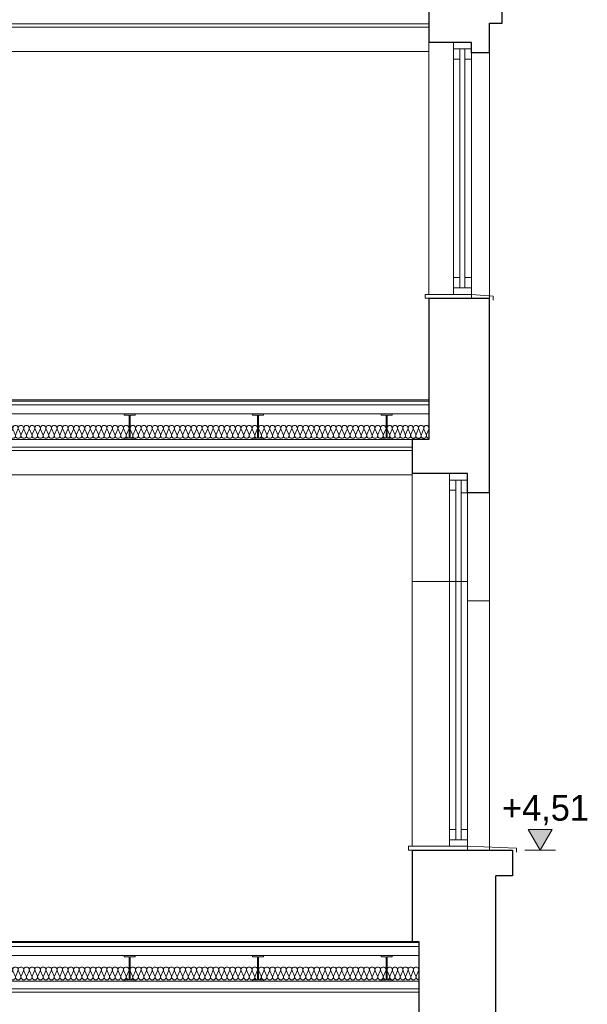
# Model space of a CAD drawing. Extents: x -394022 to -71759, y -12022 to 18278.
# Tile 51 of 91: x -177729 to -173312, y -147 to 7516. Entities that reach past the tile are written whole.
import ezdxf

# ---------------------------------------------------------------- set-up
doc = ezdxf.new("R2010")
doc.units = 0
doc.header["$MEASUREMENT"] = 0
doc.layers.add('Arch wymiary', color=7, linetype='Continuous')
doc.layers.add('INWENT STROPY', color=7, linetype='Continuous')
for name, color, linetype, lineweight in [('Arch wymiary_Nr_Pióra__21', 7, 'Continuous', 13), ('INWENT STROPY_Nr_Pióra__21', 7, 'Continuous', 13), ('INWENT. OKNA_Nr_Pióra__21', 7, 'Continuous', 13), ('INWENT.ŚCIANY_Nr_Pióra__1', 7, 'Continuous', 25), ('INWENT.ŚCIANY_Nr_Pióra__21', 7, 'Continuous', 13)]:
    doc.layers.add(name, color=color, linetype=linetype, lineweight=lineweight)
for name, color, linetype, lineweight, true_color in [('INWENT STROPY_Nr_Pióra__2', 7, 'Continuous', 13, 0x7f7f7f), ('INWENT STROPY_Nr_Pióra__25', 7, 'Continuous', 15, 0x40a5ff), ('Inwentaryzacja Konst._Nr_Pióra__25', 7, 'Continuous', 15, 0x40a5ff)]:
    doc.layers.add(name, color=color, linetype=linetype, lineweight=lineweight, true_color=true_color)
doc.styles.add('GENERATED_STYLE_1', font='txt')

# ---------------------------------------------------------------- blocks, each defined once
blk = doc.blocks.new('Izolacja cieplna 14_15', base_point=(-175869.6, 43.2))
at = {"layer": 'INWENT STROPY_Nr_Pióra__2', "linetype": 'Continuous'}
for p, q in [((-175867.8, 113.4), (-175849.8, 73)), ((-175846.2, 73), (-175828.3, 113.4)), ((-175824.7, 113.4), (-175806.7, 73)), ((-175803.1, 73), (-175785.1, 113.4)), ((-175781.5, 113.4), (-175763.6, 73)), ((-175760, 73), (-175742, 113.4)), ((-175738.4, 113.4), (-175720.4, 73)), ((-175716.8, 73), (-175698.9, 113.4)), ((-175695.3, 113.4), (-175677.3, 73)), ((-175673.7, 73), (-175655.8, 113.4)), ((-175652.1, 113.4), (-175634.2, 73)), ((-175630.6, 73), (-175612.6, 113.4)), ((-175609, 113.4), (-175591.1, 73)), ((-175587.4, 73), (-175569.5, 113.4)), ((-175565.9, 113.4), (-175547.9, 73)), ((-175544.3, 73), (-175526.4, 113.4)), ((-175522.7, 113.4), (-175504.8, 73)), ((-175501.2, 73), (-175483.2, 113.4)), ((-175479.6, 113.4), (-175461.7, 73)), ((-175458, 73), (-175440.1, 113.4)), ((-175436.5, 113.4), (-175418.5, 73)), ((-175414.9, 73), (-175397, 113.4)), ((-175393.3, 113.4), (-175375.4, 73)), ((-175371.8, 73), (-175353.8, 113.4)), ((-175350.2, 113.4), (-175332.3, 73)), ((-175328.7, 73), (-175310.7, 113.4)), ((-175307.1, 113.4), (-175289.1, 73)), ((-175285.5, 73), (-175267.6, 113.4)), ((-175264, 113.4), (-175246, 73)), ((-175242.4, 73), (-175224.4, 113.4)), ((-175220.8, 113.4), (-175202.9, 73)), ((-175199.3, 73), (-175181.3, 113.4)), ((-175177.7, 113.4), (-175159.8, 73)), ((-175156.1, 73), (-175138.2, 113.4)), ((-175134.6, 113.4), (-175116.6, 73)), ((-175113, 73), (-175095.1, 113.4)), ((-175091.4, 113.4), (-175073.5, 73)), ((-175069.9, 73), (-175051.9, 113.4)), ((-175048.3, 113.4), (-175030.4, 73)), ((-175026.7, 73), (-175008.8, 113.4)), ((-175005.2, 113.4), (-174987.2, 73)), ((-174983.6, 73), (-174965.7, 113.4)), ((-174962, 113.4), (-174944.1, 73)), ((-174940.5, 73), (-174922.5, 113.4)), ((-174918.9, 113.4), (-174901, 73)), ((-174897.3, 73), (-174879.4, 113.4))]:
    blk.add_line(p, q, dxfattribs=at)
for centre, start_param, end_param in [((-175848, 121.9), 5.870392, 9.837571), ((-175804.9, 121.9), 5.870392, 9.837571), ((-175761.8, 121.9), 5.870392, 9.837571), ((-175718.6, 121.9), 5.870392, 9.837571), ((-175675.5, 121.9), 5.870392, 9.837571), ((-175632.4, 121.9), 5.870392, 9.837571), ((-175589.2, 121.9), 5.870392, 9.837571), ((-175546.1, 121.9), 5.870392, 9.837571), ((-175503, 121.9), 5.870392, 9.837571), ((-175459.9, 121.9), 5.870392, 9.837571), ((-175416.7, 121.9), 5.870392, 9.837571), ((-175373.6, 121.9), 5.870392, 9.837571), ((-175330.5, 121.9), 5.870392, 9.837571), ((-175287.3, 121.9), 5.870392, 9.837571), ((-175244.2, 121.9), 5.870392, 9.837571), ((-175201.1, 121.9), 5.870392, 9.837571), ((-175157.9, 121.9), 5.870392, 9.837571), ((-175114.8, 121.9), 5.870392, 9.837571), ((-175071.7, 121.9), 5.870392, 9.837571), ((-175028.6, 121.9), 5.870392, 9.837571), ((-174985.4, 121.9), 5.870392, 9.837571), ((-174942.3, 121.9), 5.870392, 9.837571), ((-174899.2, 121.9), 5.870392, 9.837571), ((-175869.6, 64.4), 4.712389, 6.695979), ((-175826.5, 64.4), 2.7288, 6.695979), ((-175783.3, 64.4), 2.7288, 6.695979), ((-175740.2, 64.4), 2.7288, 6.695979), ((-175697.1, 64.4), 2.7288, 6.695979), ((-175653.9, 64.4), 2.7288, 6.695979), ((-175610.8, 64.4), 2.7288, 6.695979), ((-175567.7, 64.4), 2.7288, 6.695979), ((-175524.6, 64.4), 2.7288, 6.695979), ((-175481.4, 64.4), 2.7288, 6.695979), ((-175438.3, 64.4), 2.7288, 6.695979), ((-175395.2, 64.4), 2.7288, 6.695979), ((-175352, 64.4), 2.7288, 6.695979), ((-175308.9, 64.4), 2.7288, 6.695979), ((-175265.8, 64.4), 2.7288, 6.695979), ((-175222.6, 64.4), 2.7288, 6.695979), ((-175179.5, 64.4), 2.7288, 6.695979), ((-175136.4, 64.4), 2.7288, 6.695979), ((-175093.2, 64.4), 2.7288, 6.695979), ((-175050.1, 64.4), 2.7288, 6.695979), ((-175007, 64.4), 2.7288, 6.695979), ((-174963.9, 64.4), 2.7288, 6.695979), ((-174920.7, 64.4), 2.7288, 6.695979), ((-174877.6, 64.4), 2.7288, 4.712389)]:
    blk.add_ellipse(centre, major_axis=(21.6, 0), ratio=0.986209, start_param=start_param, end_param=end_param, dxfattribs=at)
blk = doc.blocks.new('Izolacja cieplna 14_38', base_point=(-175869.6, 4258.2))
at = {"layer": 'INWENT STROPY_Nr_Pióra__2', "linetype": 'Continuous'}
for p, q in [((-175867.8, 4328.4), (-175849.8, 4288)), ((-175846.2, 4288), (-175828.3, 4328.4)), ((-175824.7, 4328.4), (-175806.7, 4288)), ((-175803.1, 4288), (-175785.1, 4328.4)), ((-175781.5, 4328.4), (-175763.6, 4288)), ((-175760, 4288), (-175742, 4328.4)), ((-175738.4, 4328.4), (-175720.4, 4288)), ((-175716.8, 4288), (-175698.9, 4328.4)), ((-175695.3, 4328.4), (-175677.3, 4288)), ((-175673.7, 4288), (-175655.8, 4328.4)), ((-175652.1, 4328.4), (-175634.2, 4288)), ((-175630.6, 4288), (-175612.6, 4328.4)), ((-175609, 4328.4), (-175591.1, 4288)), ((-175587.4, 4288), (-175569.5, 4328.4)), ((-175565.9, 4328.4), (-175547.9, 4288)), ((-175544.3, 4288), (-175526.4, 4328.4)), ((-175522.7, 4328.4), (-175504.8, 4288)), ((-175501.2, 4288), (-175483.2, 4328.4)), ((-175479.6, 4328.4), (-175461.7, 4288)), ((-175458, 4288), (-175440.1, 4328.4)), ((-175436.5, 4328.4), (-175418.5, 4288)), ((-175414.9, 4288), (-175397, 4328.4)), ((-175393.3, 4328.4), (-175375.4, 4288)), ((-175371.8, 4288), (-175353.8, 4328.4)), ((-175350.2, 4328.4), (-175332.3, 4288)), ((-175328.7, 4288), (-175310.7, 4328.4)), ((-175307.1, 4328.4), (-175289.1, 4288)), ((-175285.5, 4288), (-175267.6, 4328.4)), ((-175264, 4328.4), (-175246, 4288)), ((-175242.4, 4288), (-175224.4, 4328.4)), ((-175220.8, 4328.4), (-175202.9, 4288)), ((-175199.3, 4288), (-175181.3, 4328.4)), ((-175177.7, 4328.4), (-175159.8, 4288)), ((-175156.1, 4288), (-175138.2, 4328.4)), ((-175134.6, 4328.4), (-175116.6, 4288)), ((-175113, 4288), (-175095.1, 4328.4)), ((-175091.4, 4328.4), (-175073.5, 4288)), ((-175069.9, 4288), (-175051.9, 4328.4)), ((-175048.3, 4328.4), (-175030.4, 4288)), ((-175026.7, 4288), (-175008.8, 4328.4)), ((-175005.2, 4328.4), (-174987.2, 4288)), ((-174983.6, 4288), (-174965.7, 4328.4)), ((-174962, 4328.4), (-174944.1, 4288)), ((-174940.5, 4288), (-174922.5, 4328.4)), ((-174918.9, 4328.4), (-174901, 4288)), ((-174897.3, 4288), (-174879.4, 4328.4))]:
    blk.add_line(p, q, dxfattribs=at)
for centre, start_param, end_param in [((-175848, 4336.9), 5.870392, 9.837571), ((-175804.9, 4336.9), 5.870392, 9.837571), ((-175761.8, 4336.9), 5.870392, 9.837571), ((-175718.6, 4336.9), 5.870392, 9.837571), ((-175675.5, 4336.9), 5.870392, 9.837571), ((-175632.4, 4336.9), 5.870392, 9.837571), ((-175589.2, 4336.9), 5.870392, 9.837571), ((-175546.1, 4336.9), 5.870392, 9.837571), ((-175503, 4336.9), 5.870392, 9.837571), ((-175459.9, 4336.9), 5.870392, 9.837571), ((-175416.7, 4336.9), 5.870392, 9.837571), ((-175373.6, 4336.9), 5.870392, 9.837571), ((-175330.5, 4336.9), 5.870392, 9.837571), ((-175287.3, 4336.9), 5.870392, 9.837571), ((-175244.2, 4336.9), 5.870392, 9.837571), ((-175201.1, 4336.9), 5.870392, 9.837571), ((-175157.9, 4336.9), 5.870392, 9.837571), ((-175114.8, 4336.9), 5.870392, 9.837571), ((-175071.7, 4336.9), 5.870392, 9.837571), ((-175028.6, 4336.9), 5.870392, 9.837571), ((-174985.4, 4336.9), 5.870392, 9.837571), ((-174942.3, 4336.9), 5.870392, 9.837571), ((-174899.2, 4336.9), 5.870392, 9.837571), ((-175869.6, 4279.4), 4.712389, 6.695979), ((-175826.5, 4279.4), 2.7288, 6.695979), ((-175783.3, 4279.4), 2.7288, 6.695979), ((-175740.2, 4279.4), 2.7288, 6.695979), ((-175697.1, 4279.4), 2.7288, 6.695979), ((-175653.9, 4279.4), 2.7288, 6.695979), ((-175610.8, 4279.4), 2.7288, 6.695979), ((-175567.7, 4279.4), 2.7288, 6.695979), ((-175524.6, 4279.4), 2.7288, 6.695979), ((-175481.4, 4279.4), 2.7288, 6.695979), ((-175438.3, 4279.4), 2.7288, 6.695979), ((-175395.2, 4279.4), 2.7288, 6.695979), ((-175352, 4279.4), 2.7288, 6.695979), ((-175308.9, 4279.4), 2.7288, 6.695979), ((-175265.8, 4279.4), 2.7288, 6.695979), ((-175222.6, 4279.4), 2.7288, 6.695979), ((-175179.5, 4279.4), 2.7288, 6.695979), ((-175136.4, 4279.4), 2.7288, 6.695979), ((-175093.2, 4279.4), 2.7288, 6.695979), ((-175050.1, 4279.4), 2.7288, 6.695979), ((-175007, 4279.4), 2.7288, 6.695979), ((-174963.9, 4279.4), 2.7288, 6.695979), ((-174920.7, 4279.4), 2.7288, 6.695979), ((-174877.6, 4279.4), 2.7288, 4.712389)]:
    blk.add_ellipse(centre, major_axis=(21.6, 0), ratio=0.986209, start_param=start_param, end_param=end_param, dxfattribs=at)
blk = doc.blocks.new('Izolacja cieplna 14_41', base_point=(-176869.6, 4258.2))
at = {"layer": 'INWENT STROPY_Nr_Pióra__2', "linetype": 'Continuous'}
for p, q in [((-176867.8, 4328.4), (-176849.8, 4288)), ((-176846.2, 4288), (-176828.3, 4328.4)), ((-176824.7, 4328.4), (-176806.7, 4288)), ((-176803.1, 4288), (-176785.1, 4328.4)), ((-176781.5, 4328.4), (-176763.6, 4288)), ((-176760, 4288), (-176742, 4328.4)), ((-176738.4, 4328.4), (-176720.4, 4288)), ((-176716.8, 4288), (-176698.9, 4328.4)), ((-176695.3, 4328.4), (-176677.3, 4288)), ((-176673.7, 4288), (-176655.8, 4328.4)), ((-176652.1, 4328.4), (-176634.2, 4288)), ((-176630.6, 4288), (-176612.6, 4328.4)), ((-176609, 4328.4), (-176591.1, 4288)), ((-176587.4, 4288), (-176569.5, 4328.4)), ((-176565.9, 4328.4), (-176547.9, 4288)), ((-176544.3, 4288), (-176526.4, 4328.4)), ((-176522.7, 4328.4), (-176504.8, 4288)), ((-176501.2, 4288), (-176483.2, 4328.4)), ((-176479.6, 4328.4), (-176461.7, 4288)), ((-176458, 4288), (-176440.1, 4328.4)), ((-176436.5, 4328.4), (-176418.5, 4288)), ((-176414.9, 4288), (-176397, 4328.4)), ((-176393.3, 4328.4), (-176375.4, 4288)), ((-176371.8, 4288), (-176353.8, 4328.4)), ((-176350.2, 4328.4), (-176332.3, 4288)), ((-176328.7, 4288), (-176310.7, 4328.4)), ((-176307.1, 4328.4), (-176289.1, 4288)), ((-176285.5, 4288), (-176267.6, 4328.4)), ((-176264, 4328.4), (-176246, 4288)), ((-176242.4, 4288), (-176224.4, 4328.4)), ((-176220.8, 4328.4), (-176202.9, 4288)), ((-176199.3, 4288), (-176181.3, 4328.4)), ((-176177.7, 4328.4), (-176159.8, 4288)), ((-176156.1, 4288), (-176138.2, 4328.4)), ((-176134.6, 4328.4), (-176116.6, 4288)), ((-176113, 4288), (-176095.1, 4328.4)), ((-176091.4, 4328.4), (-176073.5, 4288)), ((-176069.9, 4288), (-176051.9, 4328.4)), ((-176048.3, 4328.4), (-176030.4, 4288)), ((-176026.7, 4288), (-176008.8, 4328.4)), ((-176005.2, 4328.4), (-175987.2, 4288)), ((-175983.6, 4288), (-175965.7, 4328.4)), ((-175962, 4328.4), (-175944.1, 4288)), ((-175940.5, 4288), (-175922.5, 4328.4)), ((-175918.9, 4328.4), (-175901, 4288)), ((-175897.3, 4288), (-175879.4, 4328.4))]:
    blk.add_line(p, q, dxfattribs=at)
for centre, start_param, end_param in [((-176848, 4336.9), 5.870392, 9.837571), ((-176804.9, 4336.9), 5.870392, 9.837571), ((-176761.8, 4336.9), 5.870392, 9.837571), ((-176718.6, 4336.9), 5.870392, 9.837571), ((-176675.5, 4336.9), 5.870392, 9.837571), ((-176632.4, 4336.9), 5.870392, 9.837571), ((-176589.2, 4336.9), 5.870392, 9.837571), ((-176546.1, 4336.9), 5.870392, 9.837571), ((-176503, 4336.9), 5.870392, 9.837571), ((-176459.9, 4336.9), 5.870392, 9.837571), ((-176416.7, 4336.9), 5.870392, 9.837571), ((-176373.6, 4336.9), 5.870392, 9.837571), ((-176330.5, 4336.9), 5.870392, 9.837571), ((-176287.3, 4336.9), 5.870392, 9.837571), ((-176244.2, 4336.9), 5.870392, 9.837571), ((-176201.1, 4336.9), 5.870392, 9.837571), ((-176157.9, 4336.9), 5.870392, 9.837571), ((-176114.8, 4336.9), 5.870392, 9.837571), ((-176071.7, 4336.9), 5.870392, 9.837571), ((-176028.6, 4336.9), 5.870392, 9.837571), ((-175985.4, 4336.9), 5.870392, 9.837571), ((-175942.3, 4336.9), 5.870392, 9.837571), ((-175899.2, 4336.9), 5.870392, 9.837571), ((-176869.6, 4279.4), 4.712389, 6.695979), ((-176826.5, 4279.4), 2.7288, 6.695979), ((-176783.3, 4279.4), 2.7288, 6.695979), ((-176740.2, 4279.4), 2.7288, 6.695979), ((-176697.1, 4279.4), 2.7288, 6.695979), ((-176653.9, 4279.4), 2.7288, 6.695979), ((-176610.8, 4279.4), 2.7288, 6.695979), ((-176567.7, 4279.4), 2.7288, 6.695979), ((-176524.6, 4279.4), 2.7288, 6.695979), ((-176481.4, 4279.4), 2.7288, 6.695979), ((-176438.3, 4279.4), 2.7288, 6.695979), ((-176395.2, 4279.4), 2.7288, 6.695979), ((-176352, 4279.4), 2.7288, 6.695979), ((-176308.9, 4279.4), 2.7288, 6.695979), ((-176265.8, 4279.4), 2.7288, 6.695979), ((-176222.6, 4279.4), 2.7288, 6.695979), ((-176179.5, 4279.4), 2.7288, 6.695979), ((-176136.4, 4279.4), 2.7288, 6.695979), ((-176093.2, 4279.4), 2.7288, 6.695979), ((-176050.1, 4279.4), 2.7288, 6.695979), ((-176007, 4279.4), 2.7288, 6.695979), ((-175963.9, 4279.4), 2.7288, 6.695979), ((-175920.7, 4279.4), 2.7288, 6.695979), ((-175877.6, 4279.4), 2.7288, 4.712389)]:
    blk.add_ellipse(centre, major_axis=(21.6, 0), ratio=0.986209, start_param=start_param, end_param=end_param, dxfattribs=at)
blk = doc.blocks.new('Izolacja cieplna 14_45', base_point=(-174869.6, 43.2))
at = {"layer": 'INWENT STROPY_Nr_Pióra__2', "linetype": 'Continuous'}
for p, q in [((-174867.9, 113.4), (-174850.8, 73)), ((-174847.4, 73), (-174830.3, 113.4)), ((-174826.9, 113.4), (-174809.8, 73)), ((-174806.4, 73), (-174789.3, 113.4)), ((-174785.9, 113.4), (-174768.8, 73)), ((-174765.4, 73), (-174748.3, 113.4)), ((-174744.9, 113.4), (-174727.8, 73)), ((-174724.4, 73), (-174707.3, 113.4)), ((-174703.9, 113.4), (-174686.8, 73)), ((-174683.4, 73), (-174666.3, 113.4)), ((-174662.9, 113.4), (-174645.8, 73)), ((-174642.4, 73), (-174625.3, 113.4))]:
    blk.add_line(p, q, dxfattribs=at)
for centre, start_param, end_param in [((-174849.1, 121.9), 4.299595, 8.266775), ((-174808.1, 121.9), 4.299595, 8.266775), ((-174767.1, 121.9), 4.299595, 8.266775), ((-174726.1, 121.9), 4.299595, 8.266775), ((-174685.1, 121.9), 4.299595, 8.266775), ((-174644.1, 121.9), 4.299595, 8.266775), ((-174869.6, 64.4), 3.141593, 5.125182), ((-174828.6, 64.4), 1.158004, 5.125183), ((-174787.6, 64.4), 1.158004, 5.125183), ((-174746.6, 64.4), 1.158004, 5.125183), ((-174705.6, 64.4), 1.158004, 5.125183), ((-174664.6, 64.4), 1.158004, 5.125183), ((-174623.6, 64.4), 1.158004, 3.141593)]:
    blk.add_ellipse(centre, major_axis=(0, 21.3), ratio=0.963898, start_param=start_param, end_param=end_param, dxfattribs=at)
blk = doc.blocks.new('Izolacja cieplna 14_64', base_point=(-176869.6, 43.2))
at = {"layer": 'INWENT STROPY_Nr_Pióra__2', "linetype": 'Continuous'}
for p, q in [((-176867.8, 113.4), (-176849.8, 73)), ((-176846.2, 73), (-176828.3, 113.4)), ((-176824.7, 113.4), (-176806.7, 73)), ((-176803.1, 73), (-176785.1, 113.4)), ((-176781.5, 113.4), (-176763.6, 73)), ((-176760, 73), (-176742, 113.4)), ((-176738.4, 113.4), (-176720.4, 73)), ((-176716.8, 73), (-176698.9, 113.4)), ((-176695.3, 113.4), (-176677.3, 73)), ((-176673.7, 73), (-176655.8, 113.4)), ((-176652.1, 113.4), (-176634.2, 73)), ((-176630.6, 73), (-176612.6, 113.4)), ((-176609, 113.4), (-176591.1, 73)), ((-176587.4, 73), (-176569.5, 113.4)), ((-176565.9, 113.4), (-176547.9, 73)), ((-176544.3, 73), (-176526.4, 113.4)), ((-176522.7, 113.4), (-176504.8, 73)), ((-176501.2, 73), (-176483.2, 113.4)), ((-176479.6, 113.4), (-176461.7, 73)), ((-176458, 73), (-176440.1, 113.4)), ((-176436.5, 113.4), (-176418.5, 73)), ((-176414.9, 73), (-176397, 113.4)), ((-176393.3, 113.4), (-176375.4, 73)), ((-176371.8, 73), (-176353.8, 113.4)), ((-176350.2, 113.4), (-176332.3, 73)), ((-176328.7, 73), (-176310.7, 113.4)), ((-176307.1, 113.4), (-176289.1, 73)), ((-176285.5, 73), (-176267.6, 113.4)), ((-176264, 113.4), (-176246, 73)), ((-176242.4, 73), (-176224.4, 113.4)), ((-176220.8, 113.4), (-176202.9, 73)), ((-176199.3, 73), (-176181.3, 113.4)), ((-176177.7, 113.4), (-176159.8, 73)), ((-176156.1, 73), (-176138.2, 113.4)), ((-176134.6, 113.4), (-176116.6, 73)), ((-176113, 73), (-176095.1, 113.4)), ((-176091.4, 113.4), (-176073.5, 73)), ((-176069.9, 73), (-176051.9, 113.4)), ((-176048.3, 113.4), (-176030.4, 73)), ((-176026.7, 73), (-176008.8, 113.4)), ((-176005.2, 113.4), (-175987.2, 73)), ((-175983.6, 73), (-175965.7, 113.4)), ((-175962, 113.4), (-175944.1, 73)), ((-175940.5, 73), (-175922.5, 113.4)), ((-175918.9, 113.4), (-175901, 73)), ((-175897.3, 73), (-175879.4, 113.4))]:
    blk.add_line(p, q, dxfattribs=at)
for centre, start_param, end_param in [((-176848, 121.9), 5.870392, 9.837571), ((-176804.9, 121.9), 5.870392, 9.837571), ((-176761.8, 121.9), 5.870392, 9.837571), ((-176718.6, 121.9), 5.870392, 9.837571), ((-176675.5, 121.9), 5.870392, 9.837571), ((-176632.4, 121.9), 5.870392, 9.837571), ((-176589.2, 121.9), 5.870392, 9.837571), ((-176546.1, 121.9), 5.870392, 9.837571), ((-176503, 121.9), 5.870392, 9.837571), ((-176459.9, 121.9), 5.870392, 9.837571), ((-176416.7, 121.9), 5.870392, 9.837571), ((-176373.6, 121.9), 5.870392, 9.837571), ((-176330.5, 121.9), 5.870392, 9.837571), ((-176287.3, 121.9), 5.870392, 9.837571), ((-176244.2, 121.9), 5.870392, 9.837571), ((-176201.1, 121.9), 5.870392, 9.837571), ((-176157.9, 121.9), 5.870392, 9.837571), ((-176114.8, 121.9), 5.870392, 9.837571), ((-176071.7, 121.9), 5.870392, 9.837571), ((-176028.6, 121.9), 5.870392, 9.837571), ((-175985.4, 121.9), 5.870392, 9.837571), ((-175942.3, 121.9), 5.870392, 9.837571), ((-175899.2, 121.9), 5.870392, 9.837571), ((-176869.6, 64.4), 4.712389, 6.695979), ((-176826.5, 64.4), 2.7288, 6.695979), ((-176783.3, 64.4), 2.7288, 6.695979), ((-176740.2, 64.4), 2.7288, 6.695979), ((-176697.1, 64.4), 2.7288, 6.695979), ((-176653.9, 64.4), 2.7288, 6.695979), ((-176610.8, 64.4), 2.7288, 6.695979), ((-176567.7, 64.4), 2.7288, 6.695979), ((-176524.6, 64.4), 2.7288, 6.695979), ((-176481.4, 64.4), 2.7288, 6.695979), ((-176438.3, 64.4), 2.7288, 6.695979), ((-176395.2, 64.4), 2.7288, 6.695979), ((-176352, 64.4), 2.7288, 6.695979), ((-176308.9, 64.4), 2.7288, 6.695979), ((-176265.8, 64.4), 2.7288, 6.695979), ((-176222.6, 64.4), 2.7288, 6.695979), ((-176179.5, 64.4), 2.7288, 6.695979), ((-176136.4, 64.4), 2.7288, 6.695979), ((-176093.2, 64.4), 2.7288, 6.695979), ((-176050.1, 64.4), 2.7288, 6.695979), ((-176007, 64.4), 2.7288, 6.695979), ((-175963.9, 64.4), 2.7288, 6.695979), ((-175920.7, 64.4), 2.7288, 6.695979), ((-175877.6, 64.4), 2.7288, 4.712389)]:
    blk.add_ellipse(centre, major_axis=(21.6, 0), ratio=0.986209, start_param=start_param, end_param=end_param, dxfattribs=at)
blk = doc.blocks.new('Izolacja cieplna 14_66', base_point=(-177869.6, 43.2))
at = {"layer": 'INWENT STROPY_Nr_Pióra__2', "linetype": 'Continuous'}
for p, q in [((-177867.8, 113.4), (-177849.8, 73)), ((-177846.2, 73), (-177828.3, 113.4)), ((-177824.7, 113.4), (-177806.7, 73)), ((-177803.1, 73), (-177785.1, 113.4)), ((-177781.5, 113.4), (-177763.6, 73)), ((-177760, 73), (-177742, 113.4)), ((-177738.4, 113.4), (-177720.4, 73)), ((-177716.8, 73), (-177698.9, 113.4)), ((-177695.3, 113.4), (-177677.3, 73)), ((-177673.7, 73), (-177655.8, 113.4)), ((-177652.1, 113.4), (-177634.2, 73)), ((-177630.6, 73), (-177612.6, 113.4)), ((-177609, 113.4), (-177591.1, 73)), ((-177587.4, 73), (-177569.5, 113.4)), ((-177565.9, 113.4), (-177547.9, 73)), ((-177544.3, 73), (-177526.4, 113.4)), ((-177522.7, 113.4), (-177504.8, 73)), ((-177501.2, 73), (-177483.2, 113.4)), ((-177479.6, 113.4), (-177461.7, 73)), ((-177458, 73), (-177440.1, 113.4)), ((-177436.5, 113.4), (-177418.5, 73)), ((-177414.9, 73), (-177397, 113.4)), ((-177393.3, 113.4), (-177375.4, 73)), ((-177371.8, 73), (-177353.8, 113.4)), ((-177350.2, 113.4), (-177332.3, 73)), ((-177328.7, 73), (-177310.7, 113.4)), ((-177307.1, 113.4), (-177289.1, 73)), ((-177285.5, 73), (-177267.6, 113.4)), ((-177264, 113.4), (-177246, 73)), ((-177242.4, 73), (-177224.4, 113.4)), ((-177220.8, 113.4), (-177202.9, 73)), ((-177199.3, 73), (-177181.3, 113.4)), ((-177177.7, 113.4), (-177159.8, 73)), ((-177156.1, 73), (-177138.2, 113.4)), ((-177134.6, 113.4), (-177116.6, 73)), ((-177113, 73), (-177095.1, 113.4)), ((-177091.4, 113.4), (-177073.5, 73)), ((-177069.9, 73), (-177051.9, 113.4)), ((-177048.3, 113.4), (-177030.4, 73)), ((-177026.7, 73), (-177008.8, 113.4)), ((-177005.2, 113.4), (-176987.2, 73)), ((-176983.6, 73), (-176965.7, 113.4)), ((-176962, 113.4), (-176944.1, 73)), ((-176940.5, 73), (-176922.5, 113.4)), ((-176918.9, 113.4), (-176901, 73)), ((-176897.3, 73), (-176879.4, 113.4))]:
    blk.add_line(p, q, dxfattribs=at)
for centre, start_param, end_param in [((-177848, 121.9), 5.870392, 9.837571), ((-177804.9, 121.9), 5.870392, 9.837571), ((-177761.8, 121.9), 5.870392, 9.837571), ((-177718.6, 121.9), 5.870392, 9.837571), ((-177675.5, 121.9), 5.870392, 9.837571), ((-177632.4, 121.9), 5.870392, 9.837571), ((-177589.2, 121.9), 5.870392, 9.837571), ((-177546.1, 121.9), 5.870392, 9.837571), ((-177503, 121.9), 5.870392, 9.837571), ((-177459.9, 121.9), 5.870392, 9.837571), ((-177416.7, 121.9), 5.870392, 9.837571), ((-177373.6, 121.9), 5.870392, 9.837571), ((-177330.5, 121.9), 5.870392, 9.837571), ((-177287.3, 121.9), 5.870392, 9.837571), ((-177244.2, 121.9), 5.870392, 9.837571), ((-177201.1, 121.9), 5.870392, 9.837571), ((-177157.9, 121.9), 5.870392, 9.837571), ((-177114.8, 121.9), 5.870392, 9.837571), ((-177071.7, 121.9), 5.870392, 9.837571), ((-177028.6, 121.9), 5.870392, 9.837571), ((-176985.4, 121.9), 5.870392, 9.837571), ((-176942.3, 121.9), 5.870392, 9.837571), ((-176899.2, 121.9), 5.870392, 9.837571), ((-177869.6, 64.4), 4.712389, 6.695979), ((-177826.5, 64.4), 2.7288, 6.695979), ((-177783.3, 64.4), 2.7288, 6.695979), ((-177740.2, 64.4), 2.7288, 6.695979), ((-177697.1, 64.4), 2.7288, 6.695979), ((-177653.9, 64.4), 2.7288, 6.695979), ((-177610.8, 64.4), 2.7288, 6.695979), ((-177567.7, 64.4), 2.7288, 6.695979), ((-177524.6, 64.4), 2.7288, 6.695979), ((-177481.4, 64.4), 2.7288, 6.695979), ((-177438.3, 64.4), 2.7288, 6.695979), ((-177395.2, 64.4), 2.7288, 6.695979), ((-177352, 64.4), 2.7288, 6.695979), ((-177308.9, 64.4), 2.7288, 6.695979), ((-177265.8, 64.4), 2.7288, 6.695979), ((-177222.6, 64.4), 2.7288, 6.695979), ((-177179.5, 64.4), 2.7288, 6.695979), ((-177136.4, 64.4), 2.7288, 6.695979), ((-177093.2, 64.4), 2.7288, 6.695979), ((-177050.1, 64.4), 2.7288, 6.695979), ((-177007, 64.4), 2.7288, 6.695979), ((-176963.9, 64.4), 2.7288, 6.695979), ((-176920.7, 64.4), 2.7288, 6.695979), ((-176877.6, 64.4), 2.7288, 4.712389)]:
    blk.add_ellipse(centre, major_axis=(21.6, 0), ratio=0.986209, start_param=start_param, end_param=end_param, dxfattribs=at)
blk = doc.blocks.new('Izolacja cieplna 14_80', base_point=(-177869.6, 4258.2))
at = {"layer": 'INWENT STROPY_Nr_Pióra__2', "linetype": 'Continuous'}
for p, q in [((-177867.8, 4328.4), (-177849.8, 4288)), ((-177846.2, 4288), (-177828.3, 4328.4)), ((-177824.7, 4328.4), (-177806.7, 4288)), ((-177803.1, 4288), (-177785.1, 4328.4)), ((-177781.5, 4328.4), (-177763.6, 4288)), ((-177760, 4288), (-177742, 4328.4)), ((-177738.4, 4328.4), (-177720.4, 4288)), ((-177716.8, 4288), (-177698.9, 4328.4)), ((-177695.3, 4328.4), (-177677.3, 4288)), ((-177673.7, 4288), (-177655.8, 4328.4)), ((-177652.1, 4328.4), (-177634.2, 4288)), ((-177630.6, 4288), (-177612.6, 4328.4)), ((-177609, 4328.4), (-177591.1, 4288)), ((-177587.4, 4288), (-177569.5, 4328.4)), ((-177565.9, 4328.4), (-177547.9, 4288)), ((-177544.3, 4288), (-177526.4, 4328.4)), ((-177522.7, 4328.4), (-177504.8, 4288)), ((-177501.2, 4288), (-177483.2, 4328.4)), ((-177479.6, 4328.4), (-177461.7, 4288)), ((-177458, 4288), (-177440.1, 4328.4)), ((-177436.5, 4328.4), (-177418.5, 4288)), ((-177414.9, 4288), (-177397, 4328.4)), ((-177393.3, 4328.4), (-177375.4, 4288)), ((-177371.8, 4288), (-177353.8, 4328.4)), ((-177350.2, 4328.4), (-177332.3, 4288)), ((-177328.7, 4288), (-177310.7, 4328.4)), ((-177307.1, 4328.4), (-177289.1, 4288)), ((-177285.5, 4288), (-177267.6, 4328.4)), ((-177264, 4328.4), (-177246, 4288)), ((-177242.4, 4288), (-177224.4, 4328.4)), ((-177220.8, 4328.4), (-177202.9, 4288)), ((-177199.3, 4288), (-177181.3, 4328.4)), ((-177177.7, 4328.4), (-177159.8, 4288)), ((-177156.1, 4288), (-177138.2, 4328.4)), ((-177134.6, 4328.4), (-177116.6, 4288)), ((-177113, 4288), (-177095.1, 4328.4)), ((-177091.4, 4328.4), (-177073.5, 4288)), ((-177069.9, 4288), (-177051.9, 4328.4)), ((-177048.3, 4328.4), (-177030.4, 4288)), ((-177026.7, 4288), (-177008.8, 4328.4)), ((-177005.2, 4328.4), (-176987.2, 4288)), ((-176983.6, 4288), (-176965.7, 4328.4)), ((-176962, 4328.4), (-176944.1, 4288)), ((-176940.5, 4288), (-176922.5, 4328.4)), ((-176918.9, 4328.4), (-176901, 4288)), ((-176897.3, 4288), (-176879.4, 4328.4))]:
    blk.add_line(p, q, dxfattribs=at)
for centre, start_param, end_param in [((-177848, 4336.9), 5.870392, 9.837571), ((-177804.9, 4336.9), 5.870392, 9.837571), ((-177761.8, 4336.9), 5.870392, 9.837571), ((-177718.6, 4336.9), 5.870392, 9.837571), ((-177675.5, 4336.9), 5.870392, 9.837571), ((-177632.4, 4336.9), 5.870392, 9.837571), ((-177589.2, 4336.9), 5.870392, 9.837571), ((-177546.1, 4336.9), 5.870392, 9.837571), ((-177503, 4336.9), 5.870392, 9.837571), ((-177459.9, 4336.9), 5.870392, 9.837571), ((-177416.7, 4336.9), 5.870392, 9.837571), ((-177373.6, 4336.9), 5.870392, 9.837571), ((-177330.5, 4336.9), 5.870392, 9.837571), ((-177287.3, 4336.9), 5.870392, 9.837571), ((-177244.2, 4336.9), 5.870392, 9.837571), ((-177201.1, 4336.9), 5.870392, 9.837571), ((-177157.9, 4336.9), 5.870392, 9.837571), ((-177114.8, 4336.9), 5.870392, 9.837571), ((-177071.7, 4336.9), 5.870392, 9.837571), ((-177028.6, 4336.9), 5.870392, 9.837571), ((-176985.4, 4336.9), 5.870392, 9.837571), ((-176942.3, 4336.9), 5.870392, 9.837571), ((-176899.2, 4336.9), 5.870392, 9.837571), ((-177869.6, 4279.4), 4.712389, 6.695979), ((-177826.5, 4279.4), 2.7288, 6.695979), ((-177783.3, 4279.4), 2.7288, 6.695979), ((-177740.2, 4279.4), 2.7288, 6.695979), ((-177697.1, 4279.4), 2.7288, 6.695979), ((-177653.9, 4279.4), 2.7288, 6.695979), ((-177610.8, 4279.4), 2.7288, 6.695979), ((-177567.7, 4279.4), 2.7288, 6.695979), ((-177524.6, 4279.4), 2.7288, 6.695979), ((-177481.4, 4279.4), 2.7288, 6.695979), ((-177438.3, 4279.4), 2.7288, 6.695979), ((-177395.2, 4279.4), 2.7288, 6.695979), ((-177352, 4279.4), 2.7288, 6.695979), ((-177308.9, 4279.4), 2.7288, 6.695979), ((-177265.8, 4279.4), 2.7288, 6.695979), ((-177222.6, 4279.4), 2.7288, 6.695979), ((-177179.5, 4279.4), 2.7288, 6.695979), ((-177136.4, 4279.4), 2.7288, 6.695979), ((-177093.2, 4279.4), 2.7288, 6.695979), ((-177050.1, 4279.4), 2.7288, 6.695979), ((-177007, 4279.4), 2.7288, 6.695979), ((-176963.9, 4279.4), 2.7288, 6.695979), ((-176920.7, 4279.4), 2.7288, 6.695979), ((-176877.6, 4279.4), 2.7288, 4.712389)]:
    blk.add_ellipse(centre, major_axis=(21.6, 0), ratio=0.986209, start_param=start_param, end_param=end_param, dxfattribs=at)
blk = doc.blocks.new('Izolacja cieplna 14_81', base_point=(-174869.6, 4258.2))
at = {"layer": 'INWENT STROPY_Nr_Pióra__2', "linetype": 'Continuous'}
for p, q in [((-174867.9, 4328.4), (-174850.9, 4288)), ((-174847.5, 4288), (-174830.6, 4328.4)), ((-174827.1, 4328.4), (-174810.2, 4288)), ((-174806.8, 4288), (-174789.8, 4328.4)), ((-174786.4, 4328.4), (-174769.4, 4288)), ((-174766, 4288), (-174749.1, 4328.4)), ((-174745.6, 4328.4), (-174728.7, 4288)), ((-174725.3, 4288), (-174708.3, 4328.4)), ((-174704.9, 4328.4), (-174687.9, 4288)), ((-174684.5, 4288), (-174667.6, 4328.4)), ((-174664.1, 4328.4), (-174647.2, 4288)), ((-174643.8, 4288), (-174626.8, 4328.4)), ((-174623.4, 4328.4), (-174606.4, 4288)), ((-174603, 4288), (-174586.1, 4328.4)), ((-174582.6, 4328.4), (-174565.7, 4288)), ((-174562.3, 4288), (-174545.3, 4328.4))]:
    blk.add_line(p, q, dxfattribs=at)
for centre, start_param, end_param in [((-174849.2, 4336.9), 4.299595, 8.266775), ((-174808.5, 4336.9), 4.299595, 8.266775), ((-174767.7, 4336.9), 4.299595, 8.266775), ((-174727, 4336.9), 4.299595, 8.266775), ((-174686.2, 4336.9), 4.299595, 8.266775), ((-174645.5, 4336.9), 4.299595, 8.266775), ((-174604.7, 4336.9), 4.299595, 8.266775), ((-174564, 4336.9), 4.299595, 8.266775), ((-174869.6, 4279.4), 3.141593, 5.125182), ((-174828.8, 4279.4), 1.158004, 5.125183), ((-174788.1, 4279.4), 1.158004, 5.125183), ((-174747.3, 4279.4), 1.158004, 5.125183), ((-174706.6, 4279.4), 1.158004, 5.125183), ((-174665.8, 4279.4), 1.158004, 5.125183), ((-174625.1, 4279.4), 1.158004, 5.125183), ((-174584.3, 4279.4), 1.158004, 5.125183), ((-174543.6, 4279.4), 1.158004, 3.141593)]:
    blk.add_ellipse(centre, major_axis=(0, 21.3), ratio=0.958021, start_param=start_param, end_param=end_param, dxfattribs=at)
blk = doc.blocks.new('Wymiary_55', base_point=(-173678, 1053.2))
at = {"layer": 'Arch wymiary_Nr_Pióra__21', "linetype": 'Continuous'}
blk.add_hatch(color=256, dxfattribs=at).paths.add_polyline_path([(-173678, 1053.2), (-173770.8, 1213.2), (-173585.2, 1213.2)], flags=0)
for p, q in [((-173678, 1053.2), (-173770.8, 1213.2)), ((-173770.8, 1213.2), (-173585.2, 1213.2)), ((-173585.2, 1213.2), (-173678, 1053.2)), ((-173678, 1053.2), (-173798, 1053.2)), ((-173678, 1053.2), (-173558, 1053.2))]:
    blk.add_line(p, q, dxfattribs=at)
at = {"layer": 'Arch wymiary_Nr_Pióra__21', "insert": (-173975.4, 1245.2), "char_height": 200, "attachment_point": 7, "style": 'GENERATED_STYLE_1'}
blk.add_mtext('{+4,51}', dxfattribs=at)

msp = doc.modelspace()

# ---------------------------------------------------------------- linework, layer by layer
at = {"layer": 'INWENT STROPY_Nr_Pióra__2', "linetype": 'Continuous'}
for p, q in [((-182143.6, 7268.2), (-174543.6, 7268.2)), ((-182123.6, 3973.2), (-174673.6, 3973.2))]:
    msp.add_line(p, q, dxfattribs=at)
at = {"layer": 'INWENT STROPY_Nr_Pióra__21', "linetype": 'Continuous'}
for p, q in [((-174543.6, 7483.2), (-182143.6, 7483.2)), ((-174543.6, 7458.2), (-182143.6, 7458.2)), ((-174543.6, 4558.2), (-182143.6, 4558.2)), ((-174543.6, 4548.2), (-182143.6, 4548.2)), ((-174543.6, 4518.2), (-182143.6, 4518.2)), ((-174673.6, 4188.2), (-182123.6, 4188.2)), ((-174673.6, 4163.2), (-182123.6, 4163.2)), ((-174623.6, 343.2), (-182123.6, 343.2)), ((-174623.6, 333.2), (-182123.6, 333.2)), ((-174623.6, 303.2), (-182123.6, 303.2)), ((-174623.6, -26.8), (-182133.6, -26.8)), ((-174623.6, -51.8), (-182133.6, -51.8))]:
    msp.add_line(p, q, dxfattribs=at)
at = {"layer": 'INWENT STROPY_Nr_Pióra__25', "linetype": 'Continuous'}
for p, q in [((-176831.1, 4448.2), (-176916.1, 4448.2)), ((-176916.1, 4438.2), (-176916.1, 4448.2)), ((-176831.1, 4438.2), (-176831.1, 4448.2)), ((-175831.1, 4448.2), (-175916.1, 4448.2)), ((-175916.1, 4438.2), (-175916.1, 4448.2)), ((-175831.1, 4438.2), (-175831.1, 4448.2)), ((-174831.1, 4448.2), (-174916.1, 4448.2)), ((-174916.1, 4438.2), (-174916.1, 4448.2)), ((-174831.1, 4438.2), (-174831.1, 4448.2)), ((-176877.6, 4438.2), (-176916.1, 4438.2)), ((-176877.6, 4258.2), (-176877.6, 4438.2)), ((-176831.1, 4438.2), (-176869.6, 4438.2)), ((-176869.6, 4258.2), (-176869.6, 4438.2)), ((-175877.6, 4438.2), (-175916.1, 4438.2)), ((-175877.6, 4258.2), (-175877.6, 4438.2)), ((-175831.1, 4438.2), (-175869.6, 4438.2)), ((-175869.6, 4258.2), (-175869.6, 4438.2)), ((-174877.6, 4438.2), (-174916.1, 4438.2)), ((-174877.6, 4258.2), (-174877.6, 4438.2)), ((-174831.1, 4438.2), (-174869.6, 4438.2)), ((-174869.6, 4258.2), (-174869.6, 4438.2)), ((-176916.1, 4248.2), (-176916.1, 4258.2)), ((-176877.6, 4258.2), (-176916.1, 4258.2)), ((-176831.1, 4248.2), (-176916.1, 4248.2)), ((-176831.1, 4258.2), (-176869.6, 4258.2)), ((-176831.1, 4258.2), (-176831.1, 4248.2)), ((-175877.6, 4258.2), (-175916.1, 4258.2)), ((-175916.1, 4248.2), (-175916.1, 4258.2)), ((-175831.1, 4248.2), (-175916.1, 4248.2)), ((-175831.1, 4258.2), (-175869.6, 4258.2)), ((-175831.1, 4258.2), (-175831.1, 4248.2)), ((-174877.6, 4258.2), (-174916.1, 4258.2)), ((-174916.1, 4248.2), (-174916.1, 4258.2)), ((-174831.1, 4248.2), (-174916.1, 4248.2)), ((-174831.1, 4258.2), (-174869.6, 4258.2)), ((-174831.1, 4258.2), (-174831.1, 4248.2)), ((-176831.1, 233.2), (-176916.1, 233.2)), ((-176916.1, 223.2), (-176916.1, 233.2)), ((-176831.1, 223.2), (-176831.1, 233.2)), ((-175916.1, 223.2), (-175916.1, 233.2)), ((-175831.1, 233.2), (-175916.1, 233.2)), ((-175831.1, 223.2), (-175831.1, 233.2)), ((-174831.1, 233.2), (-174916.1, 233.2)), ((-174916.1, 223.2), (-174916.1, 233.2)), ((-174831.1, 223.2), (-174831.1, 233.2)), ((-176877.6, 223.2), (-176916.1, 223.2)), ((-176877.6, 43.2), (-176877.6, 223.2)), ((-176831.1, 223.2), (-176869.6, 223.2)), ((-176869.6, 43.2), (-176869.6, 223.2)), ((-175877.6, 223.2), (-175916.1, 223.2)), ((-175877.6, 43.2), (-175877.6, 223.2)), ((-175831.1, 223.2), (-175869.6, 223.2)), ((-175869.6, 43.2), (-175869.6, 223.2)), ((-174877.6, 223.2), (-174916.1, 223.2)), ((-174877.6, 43.2), (-174877.6, 223.2)), ((-174869.6, 43.2), (-174869.6, 223.2)), ((-174831.1, 223.2), (-174869.6, 223.2)), ((-176916.1, 33.2), (-176916.1, 43.2)), ((-176877.6, 43.2), (-176916.1, 43.2)), ((-176831.1, 33.2), (-176916.1, 33.2)), ((-176831.1, 43.2), (-176869.6, 43.2)), ((-176831.1, 43.2), (-176831.1, 33.2)), ((-175916.1, 33.2), (-175916.1, 43.2)), ((-175877.6, 43.2), (-175916.1, 43.2)), ((-175831.1, 33.2), (-175916.1, 33.2)), ((-175831.1, 43.2), (-175869.6, 43.2)), ((-175831.1, 43.2), (-175831.1, 33.2)), ((-174916.1, 33.2), (-174916.1, 43.2)), ((-174877.6, 43.2), (-174916.1, 43.2)), ((-174831.1, 33.2), (-174916.1, 33.2)), ((-174831.1, 43.2), (-174869.6, 43.2)), ((-174831.1, 43.2), (-174831.1, 33.2))]:
    msp.add_line(p, q, dxfattribs=at)
at = {"layer": 'INWENT. OKNA_Nr_Pióra__21', "linetype": 'Continuous'}
for p, q in [((-174353.6, 7338.2), (-174353.6, 5378.2)), ((-174353.6, 7288.2), (-174213.6, 7288.2)), ((-174303.6, 5428.2), (-174303.6, 7288.2)), ((-174263.6, 5428.2), (-174263.6, 7288.2)), ((-174213.6, 7338.2), (-174213.6, 5378.2)), ((-174353.6, 7208.2), (-174303.6, 7208.2)), ((-174263.6, 7208.2), (-174213.6, 7208.2)), ((-174353.6, 5508.2), (-174303.6, 5508.2)), ((-174263.6, 5508.2), (-174213.6, 5508.2)), ((-174213.6, 5378.2), (-174573.6, 5378.2)), ((-174573.6, 5378.2), (-174573.6, 5348.2)), ((-174353.6, 5428.2), (-174213.6, 5428.2)), ((-174213.6, 5378.2), (-174043.6, 5363.2)), ((-174213.6, 5378.2), (-174213.6, 5348.2)), ((-174573.6, 5348.2), (-174543.6, 5348.2)), ((-174043.6, 5363.2), (-174043.6, 5333.2)), ((-174383.6, 3983.2), (-174383.6, 1083.2)), ((-174383.6, 3933.2), (-174243.6, 3933.2)), ((-174333.6, 1133.2), (-174333.6, 3933.2)), ((-174293.6, 1133.2), (-174293.6, 3933.2)), ((-174243.6, 3983.2), (-174243.6, 1083.2)), ((-174383.6, 3853.2), (-174333.6, 3853.2)), ((-174293.6, 3833.2), (-174243.6, 3833.2)), ((-174383.6, 1213.2), (-174333.6, 1213.2)), ((-174293.6, 1213.2), (-174243.6, 1213.2)), ((-174243.6, 1083.2), (-174703.6, 1083.2)), ((-174703.6, 1083.2), (-174703.6, 1053.2)), ((-174383.6, 1133.2), (-174243.6, 1133.2)), ((-174243.6, 1083.2), (-173863.6, 1068.2)), ((-174243.6, 1083.2), (-174243.6, 1053.2)), ((-174703.6, 1053.2), (-174673.6, 1053.2)), ((-173863.6, 1068.2), (-173863.6, 1038.2))]:
    msp.add_line(p, q, dxfattribs=at)
at = {"layer": 'INWENT.ŚCIANY_Nr_Pióra__1', "linetype": 'Continuous'}
for p, q in [((-174543.6, 7808.2), (-174543.6, 7338.2)), ((-173973.6, 7488.2), (-173973.6, 7588.2)), ((-174073.6, 7258.2), (-174073.6, 7488.2)), ((-174073.6, 7488.2), (-173973.6, 7488.2)), ((-174213.6, 7338.2), (-174543.6, 7338.2)), ((-174213.6, 7258.2), (-174213.6, 7338.2)), ((-174073.6, 7258.2), (-174213.6, 7258.2)), ((-174543.6, 5348.2), (-174073.6, 5348.2)), ((-174543.6, 5348.2), (-174543.6, 4248.2)), ((-174073.6, 3833.2), (-174073.6, 5348.2)), ((-174543.6, 4248.2), (-174673.6, 4248.2)), ((-174673.6, 4248.2), (-174673.6, 3983.2)), ((-174243.6, 3983.2), (-174673.6, 3983.2)), ((-174243.6, 3833.2), (-174243.6, 3983.2)), ((-174073.6, 3833.2), (-174243.6, 3833.2)), ((-174673.6, 1053.2), (-174673.6, 343.2)), ((-174673.6, 1053.2), (-173893.6, 1053.2)), ((-173893.6, 1053.2), (-173893.6, 853.2)), ((-174023.6, -621.8), (-174023.6, 853.2)), ((-173893.6, 853.2), (-174023.6, 853.2)), ((-174673.6, 343.2), (-174623.6, 343.2)), ((-174623.6, 343.2), (-174623.6, -371.8))]:
    msp.add_line(p, q, dxfattribs=at)
at = {"layer": 'INWENT.ŚCIANY_Nr_Pióra__21', "linetype": 'Continuous'}
for p, q in [((-174543.6, 5378.2), (-174543.6, 7338.2)), ((-174073.6, 5348.2), (-174073.6, 7258.2)), ((-174673.6, 1083.2), (-174673.6, 3983.2)), ((-174073.6, 1053.2), (-174073.6, 3833.2)), ((-174673.6, 3143.2), (-174243.6, 3143.2)), ((-174243.6, 2993.2), (-174073.6, 2993.2))]:
    msp.add_line(p, q, dxfattribs=at)
at = {"layer": 'Inwentaryzacja Konst._Nr_Pióra__25', "linetype": 'Continuous'}
for p, q in [((-174543.6, 4448.2), (-182143.6, 4448.2)), ((-174673.6, 4248.2), (-182123.6, 4248.2)), ((-174623.6, 233.2), (-182123.6, 233.2)), ((-174623.6, 33.2), (-182133.6, 33.2))]:
    msp.add_line(p, q, dxfattribs=at)

# ---------------------------------------------------------------- block references
at = {"layer": 'Arch wymiary', "linetype": 'Continuous'}
msp.add_blockref('Wymiary_55', (-173678, 1053.2), dxfattribs=at)
at = {"layer": 'INWENT STROPY', "color": 104, "linetype": 'Continuous', "lineweight": 20, "true_color": 0x029e21}
for name, p in [('Izolacja cieplna 14_80', (-177869.6, 4258.2)), ('Izolacja cieplna 14_41', (-176869.6, 4258.2)), ('Izolacja cieplna 14_38', (-175869.6, 4258.2)), ('Izolacja cieplna 14_81', (-174869.6, 4258.2)), ('Izolacja cieplna 14_66', (-177869.6, 43.2)), ('Izolacja cieplna 14_64', (-176869.6, 43.2)), ('Izolacja cieplna 14_15', (-175869.6, 43.2)), ('Izolacja cieplna 14_45', (-174869.6, 43.2))]:
    msp.add_blockref(name, p, dxfattribs=at)

doc.saveas('drawing.dxf')
